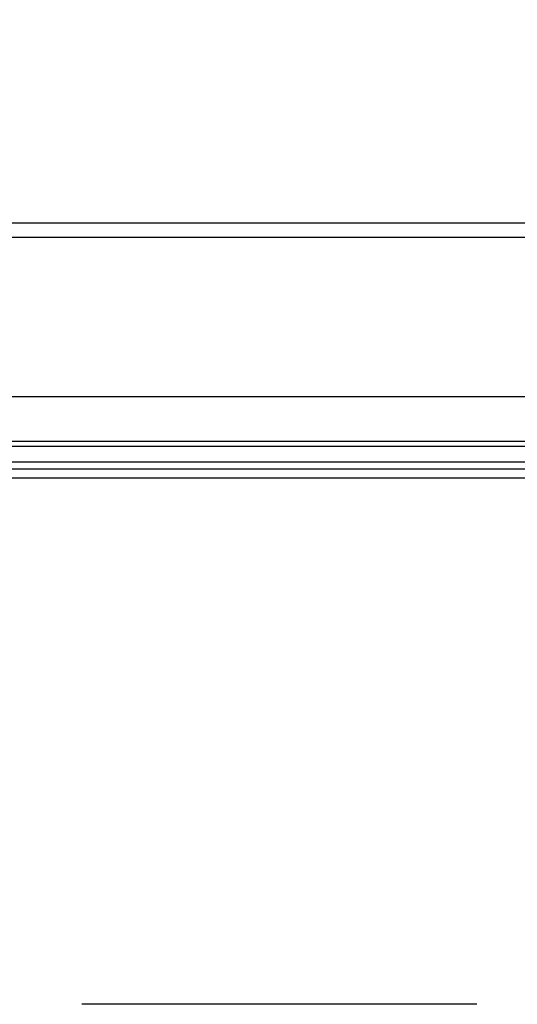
# Model space of a CAD drawing. Header units: millimetres. Extents: x 111285 to 237437, y -9513 to 52045.
# Tile 81 of 117: x 143377 to 143755, y 0 to 748. Entities that reach past the tile are written whole.
import ezdxf

# ---------------------------------------------------------------- set-up
doc = ezdxf.new("R2010")
doc.units = ezdxf.units.MM
doc.header["$LTSCALE"] = 100
doc.linetypes.add('CENTER', pattern=[50.8, 31.75, -6.35, 6.35, -6.35])
doc.linetypes.add('DASHED3', pattern=[4.5, 3, -1.5])
doc.layers.get('0').update_dxf_attribs({"color": 252})
doc.layers.add('0-aanzicht', color=252, linetype='Continuous')
doc.layers.add('0-HOOFDSTRAMIEN', color=1, linetype='CENTER')
doc.layers.add('X-ref binnenlijn', color=252, linetype='Continuous', plot=False)

# ---------------------------------------------------------------- blocks, each defined once
blk = doc.blocks.new('U-STRAMIEN')
at = {"layer": '0-HOOFDSTRAMIEN', "ltscale": 0.3}
blk.add_lwpolyline([(-5000, 0), (68000, 0)], dxfattribs=at)
blk = doc.blocks.new('onderlegger beganegrond')
at = {"linetype": 'Continuous', "ltscale": 0.25}
for p, q in [((16530, 462), (17904.45, 462)), ((17902, 400), (16530, 400))]:
    blk.add_line(p, q, dxfattribs=at)
at = {"linetype": 'Continuous'}
for p, q in [((16530, 428), (17917.09, 428)), ((17917.09, 424), (16530, 424))]:
    blk.add_line(p, q, dxfattribs=at)
blk.add_lwpolyline([(16530, 407), (17917.09, 407), (17917.09, 412), (16530, 412)], dxfattribs=at)
at = {"layer": '0-aanzicht', "linetype": 'DASHED3'}
blk.add_lwpolyline([(64822, 0), (15, 0), (15, 15), (0, 15), (0, 44373), (15, 44373), (15, 44388), (33060, 44388)], dxfattribs=at)
at = {"layer": 'X-ref binnenlijn'}
blk.add_lwpolyline([(65120, 12574), (32630, 12574), (32630, 12638), (7405, 12638), (7405, 16138), (32630, 16138), (32630, 29144), (7405, 29144), (7405, 32644), (32630, 32644), (32630, 43805), (583, 43805), (583, 583), (43680, 583)], dxfattribs=at)

msp = doc.modelspace()

# ---------------------------------------------------------------- block references
msp.add_blockref('onderlegger beganegrond', (126152, 0))
at = {"layer": '0-HOOFDSTRAMIEN'}
msp.add_blockref('U-STRAMIEN', (126482, 594), dxfattribs=at)

doc.saveas('drawing.dxf')
